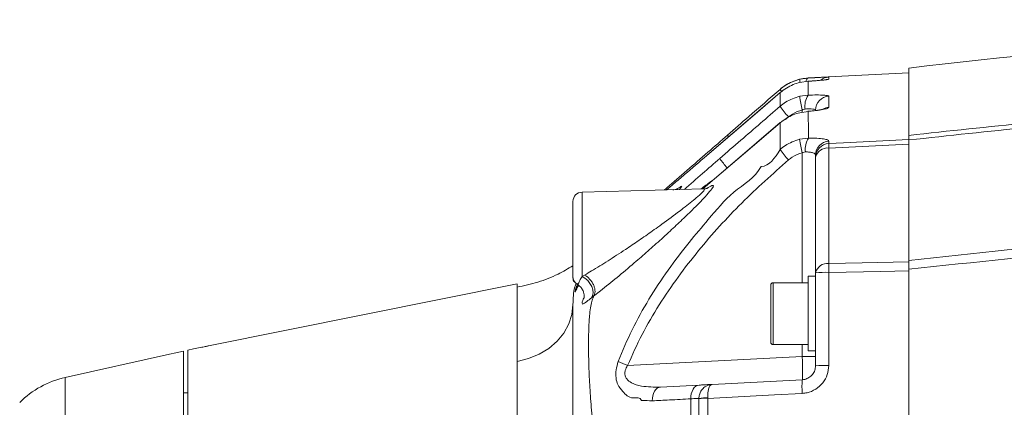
# Model space of a CAD drawing. Header units: millimetres. Extents: x 0 to 8410, y 0 to 5940.
# Tile 97 of 179: x 3210 to 3421, y 4327 to 4410. Entities that reach past the tile are written whole.
import ezdxf

# ---------------------------------------------------------------- set-up
doc = ezdxf.new("R2010")
doc.units = ezdxf.units.MM
doc.header["$LTSCALE"] = 10

msp = doc.modelspace()

# ---------------------------------------------------------------- linework, layer by layer
at = {"color": 7, "linetype": 'Continuous', "lineweight": 0}
for p, q in [((3401.03, 4385.08), (3401.03, 4399.51)), ((3377.64, 4397.11), (3379.47, 4397.37)), ((3379.45, 4396.68), (3377.64, 4396.41)), ((3401.03, 4398.51), (3379.47, 4397.38)), ((3373.44, 4394.26), (3373.44, 4394.27)), ((3379.47, 4390.23), (3377.64, 4389.94)), ((3379.47, 4390.23), (3379.37, 4390.24)), ((3373.43, 4387.79), (3373.45, 4387.82)), ((3401.03, 4384.09), (3401.03, 4358.28)), ((3357.72, 4380.76), (3357.72, 4380.76)), ((3381.03, 4380.38), (3381.03, 4380.88)), ((3381.03, 4355.64), (3381.03, 4380.38)), ((3359.39, 4375.76), (3356.83, 4373.6)), ((3359.39, 4375.76), (3359.4, 4375.79)), ((3357.05, 4373.6), (3330.98, 4372.92)), ((3351.59, 4373.73), (3351.8, 4373.87)), ((3329.03, 4362.87), (3329.03, 4370.92)), ((3329.03, 4354.82), (3329.03, 4362.87)), ((3401.03, 4358.28), (3401.03, 4357.97)), ((3381.03, 4354.87), (3379.43, 4354.87)), ((3379.43, 4354.87), (3379.43, 4346.87)), ((3381.03, 4335.72), (3381.03, 4355.64)), ((3401.03, 4241.8), (3401.03, 4356.38)), ((3317.04, 4353.26), (3250.91, 4339.97)), ((3329.25, 4353.61), (3329.3, 4353.63)), ((3329.26, 4353.68), (3329.27, 4353.77)), ((3371.43, 4340.74), (3371.43, 4353.01)), ((3379.43, 4353.51), (3371.93, 4353.51)), ((3379.43, 4346.87), (3379.43, 4338.87)), ((3371.93, 4340.24), (3379.43, 4340.24)), ((3242.53, 4338.2), (3220.2, 4333.21)), ((3242.53, 4338.18), (3242.53, 4338.2)), ((3245.53, 4338.85), (3245.53, 4166.87)), ((3246.43, 4166.67), (3246.43, 4339.06)), ((3379.43, 4338.87), (3381.03, 4338.87)), ((3347.81, 4331.13), (3356.06, 4331.56)), ((3358.87, 4331.71), (3378.19, 4332.72)), ((3246.43, 4329.87), (3245.53, 4329.87)), ((3356.03, 4328.68), (3356.03, 4328.71)), ((3356.03, 4249.08), (3356.03, 4328.68))]:
    msp.add_line(p, q, dxfattribs=at)
at = {"color": 8, "linetype": 'Continuous', "lineweight": 0}
for p, q in [((3383.87, 4397.57), (3383.87, 4397.1)), ((3377.64, 4393.46), (3379.45, 4393.71)), ((3383.87, 4393.47), (3383.87, 4391.08)), ((3378.19, 4390.03), (3378.19, 4390.55)), ((3375.24, 4389.05), (3374.62, 4388.51)), ((3377.62, 4384.24), (3379.51, 4384.49)), ((3383.87, 4383.85), (3383.87, 4383.34)), ((3383.87, 4382.36), (3383.87, 4357.62)), ((3378.19, 4353.51), (3378.19, 4381.36)), ((3330.98, 4372.92), (3330.98, 4354.82)), ((3330.98, 4354.82), (3331.52, 4355.15)), ((3383.87, 4355.71), (3383.87, 4335.78)), ((3329.88, 4353.1), (3329.95, 4353.34)), ((3330.2, 4352.94), (3329.95, 4352.46)), ((3371.93, 4353.51), (3371.93, 4340.24)), ((3333.43, 4350.62), (3332.98, 4350.29)), ((3334.94, 4351.79), (3333.43, 4350.62)), ((3333.43, 4350.62), (3333.43, 4350.48)), ((3378.19, 4337.72), (3378.19, 4340.24)), ((3340.75, 4335.75), (3378.19, 4337.72)), ((3381.03, 4337.72), (3378.19, 4337.72)), ((3220.2, 4333.21), (3220.2, 4252.87)), ((3357.92, 4328.72), (3357.92, 4328.81)), ((3357.92, 4328.72), (3357.92, 4249.08))]:
    msp.add_line(p, q, dxfattribs=at)
at = {"color": 8, "linetype": 'Continuous', "lineweight": 0, "flags": 128}
for points in [[(3378.99, 4396.63), (3379.05, 4396.85), (3379.18, 4397.13), (3379.31, 4397.31), (3379.47, 4397.37)], [(3383.87, 4397.1), (3383.31, 4397.02), (3383.3, 4397.01)], [(3373.44, 4394.26), (3368.92, 4390.38), (3357.72, 4380.76)], [(3373.43, 4387.79), (3368.91, 4383.91), (3359.39, 4375.76)], [(3383.87, 4383.34), (3387.02, 4383.49), (3401.03, 4384.18)], [(3401.03, 4383.2), (3391.05, 4382.71), (3383.87, 4382.36)], [(3383.87, 4357.62), (3391.05, 4357.76), (3401.03, 4357.97)], [(3332.98, 4350.29), (3333.24, 4350.76), (3333.33, 4351.34), (3333.27, 4352), (3333.04, 4352.69), (3332.67, 4353.35), (3332.18, 4353.96), (3331.6, 4354.46), (3330.98, 4354.82)], [(3401.03, 4356.06), (3395.04, 4355.94), (3383.87, 4355.71)], [(3317.03, 4336.63), (3319.49, 4337.23), (3321.79, 4338.17), (3323.86, 4339.42), (3325.65, 4340.95), (3327.09, 4342.71), (3328.16, 4344.66), (3328.81, 4346.72), (3329.03, 4348.85)], [(3356.06, 4331.56), (3355.69, 4331.49), (3355.35, 4331.31), (3355.04, 4331.03), (3354.76, 4330.67), (3354.55, 4330.22), (3354.39, 4329.72), (3354.29, 4329.18), (3354.27, 4328.61)], [(3347.81, 4331.13), (3347.45, 4331.06), (3347.1, 4330.88), (3346.79, 4330.6), (3346.52, 4330.23), (3346.3, 4329.79), (3346.14, 4329.29), (3346.05, 4328.75), (3346.02, 4328.18)], [(3378.19, 4329.78), (3372.2, 4329.47), (3357.92, 4328.72)]]:
    msp.add_lwpolyline(points, dxfattribs=at)
at = {"color": 7, "linetype": 'Continuous', "lineweight": 0, "flags": 128}
for points in [[(3373.44, 4394.27), (3368.05, 4389.64), (3357.72, 4380.76)], [(3373.45, 4387.82), (3368.34, 4383.45), (3359.4, 4375.79)], [(3246.43, 4339.06), (3247.69, 4339.31), (3249.43, 4339.66)], [(3242.53, 4338.18), (3243.89, 4338.48), (3245.53, 4338.85)]]:
    msp.add_lwpolyline(points, dxfattribs=at)
at = {"color": 7, "linetype": 'Continuous', "lineweight": 0}
for centre, radius, start, end in [((3577.03, 2909.87), 1500, 87.18744, 96.73823), ((3331.03, 4370.92), 2, 91.5, 180), ((3331.03, 4354.82), 2, 180, 238.1057), ((3331.03, 4354.52), 2, 180.0037, 205.5969), ((3327.57, 4353.37), 2.55, 339.0582, 354.8351), ((3371.93, 4353.01), 0.5, 90, 180), ((3371.93, 4340.74), 0.5, 180, 270), ((3224.56, 4313.69), 20, 102.6, 135)]:
    msp.add_arc(centre, radius, start, end, dxfattribs=at)
at = {"color": 8, "linetype": 'Continuous', "lineweight": 0}
for centre, radius, start, end in [((3379.77, 4396.97), 2.13, 176.4105, 194.3656), ((3384.03, 4394.58), 3, 93.0009, 128.7914), ((3375.41, 4395.94), 2.22, 206.8262, 220.7616), ((3394.84, 4395.18), 17.29, 185.6894, 195.506), ((3382.72, 4391.45), 3.97, 145.3858, 190.6181), ((3384.02, 4390.48), 2.99, 92.8913, 179.9072), ((3390.53, 4403.11), 20.78, 214.6176, 222.606), ((3384.03, 4388.07), 3.01, 92.9832, 118.9062), ((3363.17, 4385.55), 1.1, 202.3082, 222.1834), ((3397.21, 4386.62), 19.74, 186.9233, 195.4505), ((3383.14, 4382.12), 4.33, 146.8261, 187.8988), ((3392.33, 4395.75), 23.37, 215.9445, 223.0094), ((3384.01, 4380.87), 2.98, 92.6458, 179.6868), ((3384.01, 4380.36), 2.98, 92.6329, 179.6744), ((3383.55, 4379.79), 2.59, 82.9655, 166.7629), ((3394.88, 4382.85), 11.02, 177.4536, 182.5464), ((3376.39, 4391.05), 19.28, 214.4805, 222.1785), ((3383.55, 4355.04), 2.59, 82.965, 166.7667), ((3428.74, 4356.67), 44.88, 178.7846, 181.2154), ((3383.18, 4328.61), 27.12, 88.5478, 94.5602), ((3378.81, 4430.95), 102.52, 246.9893, 248.2104), ((3383.19, 4302.09), 33.69, 88.8329, 93.6701), ((3392.44, 4331.25), 14.33, 174.1169, 185.8831), ((3357.47, 4319.39), 9.44, 87.2392, 98.7617), ((3357.47, 4304.16), 24.57, 88.9349, 93.3567)]:
    msp.add_arc(centre, radius, start, end, dxfattribs=at)
msp.add_ellipse((3378.03, 4337.72), major_axis=(-0.16, 5), ratio=0.031345, start_param=3.14225, end_param=4.710308, dxfattribs=at)
at = {"color": 7, "linetype": 'Continuous', "lineweight": 0}
for points, knots in [([(3373.43, 4394.94), (3373.81, 4395.25), (3375.06, 4396.25), (3376.58, 4396.76), (3377.64, 4397.11)], [0, 0, 0, 0, 0.307963, 1, 1, 1, 1]), ([(3379.48, 4397.35), (3379, 4397.32), (3377.93, 4397.24), (3376.37, 4396.76), (3374.89, 4396.03), (3373.91, 4395.39), (3373.49, 4394.98), (3373.44, 4394.92)], [0, 0, 0, 0, 0.214739, 0.477703, 0.725984, 0.962088, 1, 1, 1, 1]), ([(3383.31, 4397), (3383.31, 4397), (3383.31, 4397), (3383.11, 4396.97), (3382.67, 4396.92), (3381.92, 4396.86), (3380.9, 4396.78), (3380.01, 4396.71), (3379.47, 4396.68), (3379.36, 4396.68)], [0, 0, 0, 0, 0.046853, 0.172367, 0.335559, 0.529863, 0.736413, 0.94849, 1, 1, 1, 1]), ([(3362.16, 4385.13), (3363.66, 4386.45), (3367.42, 4389.72), (3371.18, 4392.98), (3373.43, 4394.94)], [0, 0, 0, 0, 0.401295, 1, 1, 1, 1]), ([(3377.64, 4396.41), (3377.17, 4396.28), (3375.63, 4395.85), (3374.33, 4394.91), (3373.44, 4394.26)], [0, 0, 0, 0, 0.310227, 1, 1, 1, 1]), ([(3380.53, 4390.35), (3380.45, 4390.34), (3380.1, 4390.3), (3379.68, 4390.27), (3379.37, 4390.24)], [0, 0, 0, 0, 0.247083, 1, 1, 1, 1]), ([(3382.67, 4390.7), (3382.67, 4390.7), (3382.68, 4390.7), (3382.47, 4390.64), (3382.02, 4390.55), (3381.36, 4390.45), (3380.79, 4390.38), (3380.53, 4390.35)], [0, 0, 0, 0, 0.079299, 0.259021, 0.494937, 0.776575, 1, 1, 1, 1]), ([(3377.64, 4389.94), (3377.16, 4389.81), (3375.63, 4389.38), (3374.33, 4388.44), (3373.43, 4387.79)], [0, 0, 0, 0, 0.307038, 1, 1, 1, 1]), ([(3348.6, 4373.38), (3348.8, 4373.55), (3350.31, 4374.85), (3353.46, 4377.57), (3357.81, 4381.36), (3360.75, 4383.91), (3362.16, 4385.13)], [0, 0, 0, 0, 0.048101, 0.368543, 0.698078, 1, 1, 1, 1]), ([(3401.03, 4385.08), (3401.03, 4385), (3401.03, 4384.83), (3401.03, 4384.34), (3401.03, 4384.09)], [0, 0, 0, 0, 0.483658, 1, 1, 1, 1]), ([(3357.72, 4380.76), (3356.12, 4379.39), (3353.7, 4377.32), (3350.84, 4374.88), (3349.58, 4373.82), (3349.08, 4373.4)], [0, 0, 0, 0, 0.538105, 0.815846, 1, 1, 1, 1]), ([(3352.91, 4373.5), (3354.19, 4374.63), (3356.68, 4376.84), (3359.24, 4379.05), (3360.49, 4380.13)], [0, 0, 0, 0, 0.512781, 1, 1, 1, 1]), ([(3351.6, 4373.72), (3351.61, 4373.72), (3351.61, 4373.72), (3351.47, 4373.65), (3351.15, 4373.53), (3350.75, 4373.43), (3350.47, 4373.44), (3350.4, 4373.45)], [0, 0, 0, 0, 0.176685, 0.397369, 0.610207, 0.896518, 1, 1, 1, 1]), ([(3357.9, 4373.75), (3357.9, 4373.75), (3357.92, 4373.76), (3357.79, 4373.71), (3357.48, 4373.62), (3357.18, 4373.62), (3357.05, 4373.62)], [0, 0, 0, 0, 0.130584, 0.468462, 0.770722, 1, 1, 1, 1]), ([(3349.52, 4364.28), (3349, 4363.81), (3347.55, 4362.47), (3345.08, 4360.27), (3341.89, 4357.49), (3338.43, 4354.56), (3336.1, 4352.71), (3334.94, 4351.79)], [0, 0, 0, 0, 0.1063448, 0.3019295, 0.4975401, 0.7489913, 1, 1, 1, 1]), ([(3317.03, 4352.54), (3318.53, 4352.88), (3321.55, 4353.54), (3325.59, 4355.11), (3327.97, 4356.53), (3329.03, 4357.15)], [0, 0, 0, 0, 0.3560602, 0.7151078, 1, 1, 1, 1]), ([(3401.03, 4358.28), (3401.03, 4358.01), (3401.03, 4357.44), (3401.03, 4356.74), (3401.03, 4356.38)], [0, 0, 0, 0, 0.487054, 1, 1, 1, 1]), ([(3401.03, 4357.97), (3401.03, 4357.68), (3401.03, 4357.11), (3401.03, 4356.41), (3401.03, 4356.06)], [0, 0, 0, 0, 0.500017, 1, 1, 1, 1]), ([(3330.02, 4352.92), (3329.93, 4352.7), (3329.73, 4352.2), (3329.58, 4351.81), (3329.55, 4351.78), (3329.54, 4351.77)], [0, 0, 0, 0, 0.321431, 0.710846, 1, 1, 1, 1]), ([(3329.96, 4353.09), (3330.13, 4353), (3330.55, 4352.76), (3331.02, 4352.16), (3331.33, 4351.48), (3331.43, 4350.9), (3331.43, 4350.47), (3331.4, 4350.25), (3331.37, 4350.17), (3331.38, 4350.19), (3331.38, 4350.19)], [0, 0, 0, 0, 0.112876, 0.285491, 0.433272, 0.56518, 0.6875, 0.814052, 0.965281, 1, 1, 1, 1]), ([(3329.03, 4200.56), (3329.03, 4209.87), (3329.03, 4219.85), (3329.03, 4230.29), (3329.03, 4232.97), (3329.03, 4236.18), (3329.03, 4239.68), (3329.03, 4243.33), (3329.03, 4246.28), (3329.03, 4271.11), (3329.03, 4296.09), (3329.03, 4322.03), (3329.03, 4326.01), (3329.03, 4329.55), (3329.03, 4332.57), (3329.03, 4335.27), (3329.03, 4337.54), (3329.03, 4339.34), (3329.03, 4340.7), (3329.03, 4342.09), (3329.03, 4344.69), (3329.03, 4347.23), (3329.03, 4348.29), (3329.03, 4348.85)], [0, 0, 0, 0, 0.210862, 0.225952, 0.241334, 0.256484, 0.27219, 0.285774, 0.299746, 0.305879, 0.568698, 0.584788, 0.60112, 0.614431, 0.628135, 0.641442, 0.65512, 0.668657, 0.68262, 0.700821, 0.796964, 0.893193, 1, 1, 1, 1]), ([(3249.43, 4339.66), (3249.6, 4339.7), (3249.94, 4339.77), (3250.4, 4339.86), (3250.73, 4339.93), (3250.92, 4339.97), (3250.91, 4339.97), (3250.91, 4339.97)], [0, 0, 0, 0, 0.220448, 0.441031, 0.659802, 0.874142, 1, 1, 1, 1]), ([(3378.19, 4332.72), (3378.36, 4332.74), (3378.86, 4332.79), (3379.65, 4333.13), (3380.41, 4333.81), (3380.93, 4334.71), (3381, 4335.38), (3381.03, 4335.72)], [0, 0, 0, 0, 0.113411, 0.335553, 0.557145, 0.778556, 1, 1, 1, 1]), ([(3358.87, 4331.71), (3358.87, 4331.71), (3358.63, 4331.7), (3358.17, 4331.62), (3357.42, 4331.3), (3356.73, 4330.73), (3356.24, 4329.93), (3356.05, 4329.25), (3356.03, 4328.85), (3356.03, 4328.71)], [0, 0, 0, 0, 0.0023988, 0.1603457, 0.3107353, 0.5487189, 0.7431092, 0.9119177, 1, 1, 1, 1]), ([(3356.06, 4331.56), (3356.43, 4331.58), (3357.44, 4331.63), (3358.6, 4331.7), (3358.78, 4331.71), (3358.87, 4331.71)], [0, 0, 0, 0, 0.221971, 0.610987, 1, 1, 1, 1])]:
    msp.add_open_spline(points, degree=3, knots=knots, dxfattribs=at)
at = {"color": 8, "linetype": 'Continuous', "lineweight": 0}
for points, knots in [([(3383.87, 4397.1), (3383.8, 4397.07), (3383.67, 4397.03), (3382.61, 4396.91), (3381.15, 4396.79), (3379.98, 4396.71), (3379.45, 4396.68)], [0, 0, 0, 0, 0.264267, 0.528569, 0.788173, 1, 1, 1, 1]), ([(3379.45, 4396.68), (3379.45, 4396.33), (3379.46, 4395.63), (3379.46, 4394.35), (3379.45, 4393.71)], [0, 0, 0, 0, 0.503075, 1, 1, 1, 1]), ([(3379.47, 4397.37), (3380.1, 4397.41), (3381.37, 4397.47), (3382.81, 4397.54), (3383.72, 4397.58), (3383.82, 4397.58), (3383.87, 4397.57)], [0, 0, 0, 0, 0.259016, 0.518242, 0.777398, 1, 1, 1, 1]), ([(3373.43, 4391.31), (3373.43, 4391.94), (3373.43, 4393.21), (3373.43, 4393.91), (3373.44, 4394.26)], [0, 0, 0, 0, 0.494796, 1, 1, 1, 1]), ([(3373.43, 4391.31), (3373.82, 4391.62), (3375.06, 4392.61), (3376.59, 4393.11), (3377.64, 4393.46)], [0, 0, 0, 0, 0.308623, 1, 1, 1, 1]), ([(3379.45, 4393.71), (3380.09, 4393.72), (3381.35, 4393.75), (3382.8, 4393.71), (3383.71, 4393.62), (3383.82, 4393.52), (3383.87, 4393.47)], [0, 0, 0, 0, 0.257062, 0.514329, 0.771805, 1, 1, 1, 1]), ([(3401.03, 4385.08), (3409.58, 4386.01), (3426.67, 4387.86), (3452.39, 4390.1), (3478.17, 4391.97), (3495.38, 4392.86), (3503.99, 4393.3)], [0, 0, 0, 0, 0.249717, 0.49951, 0.749716, 1, 1, 1, 1]), ([(3360.49, 4380.13), (3362, 4381.44), (3366.32, 4385.16), (3370.63, 4388.89), (3373.43, 4391.31)], [0, 0, 0, 0, 0.350564, 1, 1, 1, 1]), ([(3378.19, 4390.55), (3377.45, 4390.31), (3376.38, 4389.96), (3375.51, 4389.26), (3375.24, 4389.05)], [0, 0, 0, 0, 0.691401, 1, 1, 1, 1]), ([(3378.82, 4390.72), (3378.65, 4390.7), (3378.43, 4390.67), (3378.23, 4390.57), (3378.19, 4390.55)], [0, 0, 0, 0, 0.775555, 1, 1, 1, 1]), ([(3381.03, 4390.48), (3381, 4390.53), (3380.95, 4390.63), (3380.49, 4390.72), (3379.77, 4390.76), (3379.14, 4390.74), (3378.82, 4390.72)], [0, 0, 0, 0, 0.229155, 0.48666, 0.743358, 1, 1, 1, 1]), ([(3383.87, 4391.08), (3383.81, 4391.01), (3383.67, 4390.86), (3382.63, 4390.61), (3381.18, 4390.39), (3380.01, 4390.28), (3379.47, 4390.23)], [0, 0, 0, 0, 0.261062, 0.52207, 0.780781, 1, 1, 1, 1]), ([(3502.62, 4392.25), (3494.25, 4391.82), (3477.5, 4390.94), (3452.19, 4389.1), (3426.69, 4386.88), (3409.58, 4385.02), (3401.03, 4384.09)], [0, 0, 0, 0, 0.246702, 0.493476, 0.746699, 1, 1, 1, 1]), ([(3379.47, 4390.23), (3379.47, 4389.37), (3379.48, 4388.12), (3379.5, 4386.14), (3379.51, 4385.07), (3379.51, 4384.49)], [0, 0, 0, 0, 0.499421, 0.729874, 1, 1, 1, 1]), ([(3373.41, 4382.04), (3373.41, 4382.62), (3373.42, 4383.69), (3373.42, 4385.68), (3373.43, 4386.93), (3373.43, 4387.79)], [0, 0, 0, 0, 0.268841, 0.500627, 1, 1, 1, 1]), ([(3373.41, 4382.04), (3373.78, 4382.34), (3375.02, 4383.36), (3376.55, 4383.87), (3377.62, 4384.24)], [0, 0, 0, 0, 0.300326, 1, 1, 1, 1]), ([(3379.51, 4384.49), (3380.14, 4384.49), (3381.39, 4384.48), (3382.82, 4384.33), (3383.71, 4384.12), (3383.82, 4383.93), (3383.87, 4383.85)], [0, 0, 0, 0, 0.256606, 0.513379, 0.77148, 1, 1, 1, 1]), ([(3369.34, 4378.42), (3369.34, 4378.42), (3371.15, 4378.42), (3372.28, 4380.23), (3373.41, 4382.04)], [0, 0, 0, 0, 0.000005, 1, 1, 1, 1]), ([(3375.24, 4379.82), (3373.54, 4378.31), (3370.13, 4375.29), (3365.14, 4370.61), (3360.42, 4365.64), (3355.85, 4360.36), (3351.51, 4354.75), (3347.44, 4348.76), (3343.71, 4342.48), (3341.74, 4337.99), (3340.75, 4335.75)], [0, 0, 0, 0, 0.120964, 0.241886, 0.363556, 0.485222, 0.612628, 0.740016, 0.870054, 1, 1, 1, 1]), ([(3378.19, 4381.36), (3377.44, 4381.1), (3376.37, 4380.74), (3375.5, 4380.03), (3375.24, 4379.82)], [0, 0, 0, 0, 0.699565, 1, 1, 1, 1]), ([(3378.85, 4381.53), (3378.69, 4381.51), (3378.46, 4381.48), (3378.25, 4381.39), (3378.19, 4381.36)], [0, 0, 0, 0, 0.694639, 1, 1, 1, 1]), ([(3381.03, 4380.88), (3381, 4380.97), (3380.95, 4381.16), (3380.5, 4381.37), (3379.79, 4381.52), (3379.16, 4381.52), (3378.85, 4381.53)], [0, 0, 0, 0, 0.232, 0.491255, 0.746418, 1, 1, 1, 1]), ([(3338.73, 4336.59), (3339.67, 4338.88), (3341.57, 4343.48), (3345.24, 4350), (3349.37, 4356.23), (3353.64, 4361.92), (3358.43, 4367.43), (3363.09, 4373.23), (3368.14, 4376.03), (3369.34, 4378.42), (3369.34, 4378.42)], [0, 0, 0, 0, 0.142328, 0.28518, 0.428342, 0.571093, 0.693013, 0.846507, 0.999997, 1, 1, 1, 1]), ([(3359.4, 4375.77), (3359.12, 4375.57), (3358.12, 4374.85), (3357.14, 4374.12), (3356.43, 4373.59)], [0, 0, 0, 0, 0.2789594, 1, 1, 1, 1]), ([(3331.52, 4355.15), (3332.02, 4355.44), (3333.62, 4356.38), (3336.56, 4358.2), (3339.97, 4360.42), (3343.17, 4362.57), (3345.63, 4364.28), (3348.43, 4366.28), (3350.66, 4367.91), (3352.8, 4369.54), (3354.17, 4370.62), (3355.6, 4371.79), (3356.74, 4372.83), (3357.36, 4373.52), (3357.14, 4373.55), (3357.05, 4373.56)], [0, 0, 0, 0, 0.053647, 0.171554, 0.292744, 0.386191, 0.480773, 0.531653, 0.662683, 0.70616, 0.76266, 0.820449, 0.888498, 0.952317, 1, 1, 1, 1]), ([(3357.69, 4373.69), (3358.11, 4373.95), (3358.76, 4374.35), (3359.11, 4374.38), (3359.17, 4374.16), (3358.67, 4373.41), (3357.52, 4372.09), (3356.1, 4370.6), (3354.35, 4368.85), (3352.16, 4366.73), (3350.4, 4365.09), (3349.52, 4364.28)], [0, 0, 0, 0, 0.124502, 0.194294, 0.264053, 0.384459, 0.508414, 0.607872, 0.707497, 0.853634, 1, 1, 1, 1]), ([(3351.8, 4373.87), (3351.94, 4373.96), (3352.4, 4374.27), (3352.47, 4374.18), (3352.02, 4373.68), (3351.83, 4373.47)], [0, 0, 0, 0, 0.2012627, 0.6717311, 1, 1, 1, 1]), ([(3401.03, 4358.28), (3415.1, 4359.8), (3443.12, 4362.81), (3471.25, 4364.67), (3485.26, 4365.6)], [0, 0, 0, 0, 0.502058, 1, 1, 1, 1]), ([(3484.69, 4363.67), (3470.92, 4362.75), (3442.97, 4360.89), (3415.14, 4357.9), (3401.03, 4356.38)], [0, 0, 0, 0, 0.492842, 1, 1, 1, 1]), ([(3330.05, 4353.25), (3330.07, 4353.21), (3330.1, 4353.11), (3330.36, 4353.77), (3330.8, 4354.52), (3330.98, 4354.82)], [0, 0, 0, 0, 0.295132, 0.721842, 1, 1, 1, 1]), ([(3331.52, 4355.15), (3331.72, 4355.03), (3332.12, 4354.78), (3332.67, 4354.23), (3333.14, 4353.6), (3333.5, 4352.92), (3333.72, 4352.24), (3333.78, 4351.6), (3333.7, 4351.03), (3333.52, 4350.76), (3333.43, 4350.62)], [0, 0, 0, 0, 0.1249991, 0.2500023, 0.374989, 0.4999894, 0.6249948, 0.7499952, 0.8749991, 1, 1, 1, 1]), ([(3317.03, 4352.54), (3317.03, 4352.83), (3317.03, 4353.26), (3317.03, 4353.19), (3317.03, 4353.17)], [0, 0, 0, 0, 0.683338, 1, 1, 1, 1]), ([(3317.03, 4336.63), (3317.03, 4338.66), (3317.03, 4342.73), (3317.03, 4347.3), (3317.03, 4350.77), (3317.03, 4351.95), (3317.03, 4352.54)], [0, 0, 0, 0, 0.25, 0.5, 0.75, 1, 1, 1, 1]), ([(3329.68, 4353.36), (3329.59, 4353.1), (3329.1, 4351.72), (3329.06, 4350.14), (3329.03, 4348.85)], [0, 0, 0, 0, 0.183326, 1, 1, 1, 1]), ([(3329.95, 4352.46), (3329.81, 4352.14), (3329.52, 4351.5), (3329.45, 4351.37), (3329.51, 4351.87), (3329.74, 4352.62), (3329.83, 4352.92)], [0, 0, 0, 0, 0.269983, 0.545608, 0.821158, 1, 1, 1, 1]), ([(3332.98, 4350.29), (3332.63, 4350), (3331.74, 4349.29), (3331.11, 4348.79), (3330.93, 4348.98), (3331.05, 4349.57), (3331.25, 4350.03), (3331.33, 4350.21)], [0, 0, 0, 0, 0.161033, 0.404202, 0.727476, 0.889825, 1, 1, 1, 1]), ([(3333.43, 4350.48), (3333.3, 4350.17), (3333.03, 4349.52), (3332.77, 4348.14), (3332.54, 4346.18), (3332.39, 4343.46), (3332.35, 4339.81), (3332.42, 4335.66), (3332.63, 4331.09), (3332.97, 4326.22), (3333.4, 4322.81), (3333.61, 4321.11)], [0, 0, 0, 0, 0.080875, 0.166189, 0.250085, 0.375259, 0.499853, 0.625638, 0.749608, 0.874879, 1, 1, 1, 1]), ([(3317.03, 4207.23), (3317.03, 4209.98), (3317.03, 4215.49), (3317.03, 4224.16), (3317.03, 4233.05), (3317.03, 4242.11), (3317.03, 4251.25), (3317.03, 4260.41), (3317.03, 4269.51), (3317.03, 4278.47), (3317.03, 4287.21), (3317.03, 4295.67), (3317.03, 4303.78), (3317.03, 4311.46), (3317.03, 4318.66), (3317.03, 4325.3), (3317.03, 4331.38), (3317.03, 4334.88), (3317.03, 4336.63)], [0, 0, 0, 0, 0.0625, 0.125, 0.1875, 0.25, 0.3125, 0.375, 0.4375, 0.5, 0.5625, 0.625, 0.6875, 0.75, 0.8125, 0.875, 0.9375, 1, 1, 1, 1]), ([(3343.72, 4328.27), (3343.72, 4328.27), (3343.53, 4329.05), (3341.37, 4328.38), (3339.9, 4329.97), (3338.65, 4331.46), (3338.17, 4333.11), (3338.18, 4334.84), (3338.55, 4336.01), (3338.73, 4336.59)], [0, 0, 0, 0, 0.000009, 0.184044, 0.437476, 0.602796, 0.7299, 0.866849, 1, 1, 1, 1]), ([(3340.75, 4335.75), (3340.55, 4335.42), (3340.22, 4334.84), (3340.12, 4334.1), (3340.2, 4333.52), (3340.35, 4333.16), (3340.77, 4332.57), (3341.79, 4331.83), (3344.25, 4331.12), (3346.42, 4331.13), (3347.81, 4331.13)], [0, 0, 0, 0, 0.095106, 0.163422, 0.18473, 0.251221, 0.269944, 0.394322, 0.611795, 1, 1, 1, 1]), ([(3383.87, 4335.78), (3383.81, 4335.11), (3383.67, 4333.76), (3382.64, 4331.96), (3381.12, 4330.6), (3379.53, 4329.92), (3378.53, 4329.82), (3378.19, 4329.78)], [0, 0, 0, 0, 0.221738, 0.443451, 0.6651, 0.886899, 1, 1, 1, 1]), ([(3358.87, 4331.71), (3358.87, 4331.71), (3358.78, 4331.7), (3358.62, 4331.64), (3358.35, 4331.35), (3358.11, 4330.8), (3357.96, 4330.02), (3357.91, 4329.35), (3357.92, 4328.95), (3357.92, 4328.81)], [0, 0, 0, 0, 0.002401, 0.160344, 0.310738, 0.548723, 0.743107, 0.911924, 1, 1, 1, 1]), ([(3346.02, 4328.18), (3345.28, 4328.23), (3344.53, 4328.27), (3343.72, 4328.27), (3343.72, 4328.27)], [0, 0, 0, 0, 0.999975, 1, 1, 1, 1]), ([(3354.27, 4328.61), (3352.75, 4328.53), (3350, 4328.39), (3347.25, 4328.24), (3346.02, 4328.18)], [0, 0, 0, 0, 0.5538953, 1, 1, 1, 1]), ([(3356.03, 4328.71), (3355.97, 4328.72), (3355.86, 4328.72), (3355.13, 4328.67), (3354.5, 4328.63), (3354.27, 4328.61)], [0, 0, 0, 0, 0.388992, 0.777973, 1, 1, 1, 1]), ([(3354.27, 4249.17), (3354.27, 4249.71), (3354.27, 4260.97), (3354.27, 4275.13), (3354.27, 4301.07), (3354.27, 4316.3), (3354.27, 4328.61)], [0, 0, 0, 0, 0.020318, 0.424976, 0.534998, 1, 1, 1, 1])]:
    msp.add_open_spline(points, degree=3, knots=knots, dxfattribs=at)

doc.saveas('drawing.dxf')
